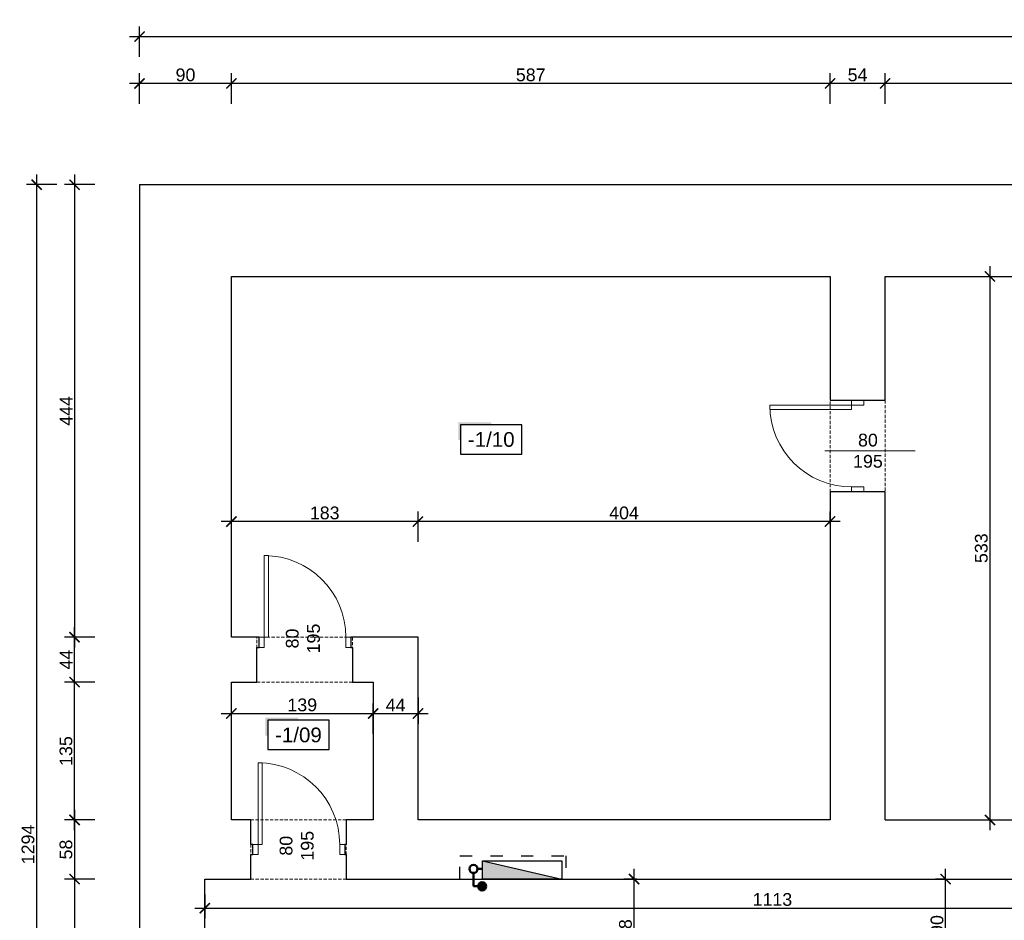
# Model space of a CAD drawing. Header units: millimetres. Extents: x 2709036 to 2756280, y 168165 to 192362.
# Tile 25 of 192: x 2709036 to 2710002, y 186333 to 187216. Entities that reach past the tile are written whole.
import ezdxf
from ezdxf.enums import TextEntityAlignment as Align

# ---------------------------------------------------------------- set-up
doc = ezdxf.new("R2010")
doc.units = ezdxf.units.MM
doc.header["$MEASUREMENT"] = 0
for name, pattern in [('ACAD_ISO03W100', [30, 12, -18]), ('CENTER2', [1.125, 0.75, -0.125, 0.125, -0.125]), ('HIDDEN2', [4.7625, 3.175, -1.5875])]:
    doc.linetypes.add(name, pattern=pattern)
doc.layers.add('6 - OPISY', color=7, linetype='Continuous')
for name, color, linetype, lineweight in [('[san] inst. hydrantowa', 4, 'CENTER2', 50), ('__MAZ_EKSP_PROJ', 3, 'Continuous', 0), ('__MAZ_LIKWIDACJE', 6, 'ACAD_ISO03W100', 30), ('__MAZ_OPIS_STOLARKA', 7, 'Continuous', 0), ('__MAZ_SCHODY', 7, 'Continuous', 0), ('__MAZ_STOLARKA DRZWIOWA ISTN', 7, 'Continuous', 9), ('__MAZ_WYMIARY', 7, 'Continuous', 9), ('__MAZ_ŚCIANY ISTNIEJĄCE', 7, 'Continuous', 30)]:
    doc.layers.add(name, color=color, linetype=linetype, lineweight=lineweight)
doc.styles.add('Arial', font='arial.ttf')
doc.styles.add('Dimensions', font='arial.ttf')
doc.styles.get("Standard").update_dxf_attribs({"font": 'arial.ttf'})
doc.styles.add('styl1', font='arial.ttf')
doc.dimstyles.new('100', dxfattribs={"dimtxt": 10, "dimasz": 10, "dimexe": 18, "dimexo": 15, "dimgap": 9, "dimtad": 1, "dimdec": 1, "dimrnd": 0.5, "dimdsep": 46, "dimtxsty": 'Dimensions', "dimblk": 'ARCHTICK', "dimcen": 9, "dimdle": 10, "dimadec": 1, "dimazin": 2, "dimtfac": 1, "dimtdec": 4, "dimtofl": 0, "dimtmove": 2, "dimatfit": 3, "dimfxl": 1, "dimtolj": 1, "dimtzin": 0, "dimarcsym": 0})

# ---------------------------------------------------------------- blocks, each defined once
blk = doc.blocks.new('*U9')
at = {"ltscale": 10}
blk.add_hatch(color=256, dxfattribs=at).paths.add_polyline_path([(0, 26), (-25, 26), (-27, 26), (-27, 11.46), (-25, 11.46), (-25, 24), (0, 24)])
blk.add_lwpolyline([(-25, 0), (25, 0), (25, 24), (-25, 24)], close=True, dxfattribs=at)
at = {"layer": '6 - OPISY'}
for tag, p in [('NRPOM', (0, 6)), ('WYSPOM', (3.39, -15.66))]:
    blk.add_attdef(tag, text='', height=12, dxfattribs=at).set_placement(p, align=Align.CENTER)
blk = doc.blocks.new('_ArchTick')
at = {"color": 0, "linetype": 'ByBlock', "const_width": 0.15}
blk.add_lwpolyline([(-0.5, -0.5), (0.5, 0.5)], dxfattribs=at)
blk = doc.blocks.new('*D50')
at = {"layer": '__MAZ_WYMIARY', "color": 0, "lineweight": -2}
for p, q in [((2709154, 187179.72), (2709154, 187209.72)), ((2711953, 187179.72), (2711953, 187209.72)), ((2709144, 187199.72), (2711963, 187199.72))]:
    blk.add_line(p, q, dxfattribs=at)
at = {"layer": 'Defpoints', "color": 0, "lineweight": 30}
for p in [(2711953, 187199.72), (2709154, 187054.55), (2711953, 187054.55)]:
    blk.add_point(p, dxfattribs=at)
at = {"layer": '__MAZ_WYMIARY', "color": 0, "lineweight": -2, "xscale": 10, "yscale": 10, "zscale": 10, "rotation": 180}
blk.add_blockref('_ArchTick', (2709154, 187199.72), dxfattribs=at)
at = {"layer": '__MAZ_WYMIARY', "color": 0, "lineweight": -2, "xscale": 10, "yscale": 10, "zscale": 10}
blk.add_blockref('_ArchTick', (2711953, 187199.72), dxfattribs=at)
at = {"layer": '__MAZ_WYMIARY', "color": 0, "lineweight": 5, "insert": (2710553.5, 187208.1), "char_height": 12.5, "attachment_point": 5, "style": 'Arial'}
blk.add_mtext('\\A1;2799', dxfattribs=at)
blk = doc.blocks.new('*D60')
at = {"layer": '__MAZ_WYMIARY', "color": 0, "lineweight": -2}
for p, q in [((2709885, 187133.75), (2709885, 187163.75)), ((2710516, 187133.75), (2710516, 187163.75)), ((2710526, 187153.75), (2709875, 187153.75))]:
    blk.add_line(p, q, dxfattribs=at)
at = {"layer": 'Defpoints', "color": 0, "lineweight": 30}
for p in [(2709885, 187153.75), (2709885, 186964.55), (2710516, 186964.55)]:
    blk.add_point(p, dxfattribs=at)
at = {"layer": '__MAZ_WYMIARY', "color": 0, "lineweight": -2, "xscale": 10, "yscale": 10, "zscale": 10, "rotation": 180}
blk.add_blockref('_ArchTick', (2709885, 187153.75), dxfattribs=at)
at = {"layer": '__MAZ_WYMIARY', "color": 0, "lineweight": -2, "xscale": 10, "yscale": 10, "zscale": 10}
blk.add_blockref('_ArchTick', (2710516, 187153.75), dxfattribs=at)
at = {"layer": '__MAZ_WYMIARY', "color": 0, "lineweight": 5, "insert": (2710200.5, 187162.14), "char_height": 12.5, "attachment_point": 5, "style": 'Arial'}
blk.add_mtext('\\A1;631', dxfattribs=at)
blk = doc.blocks.new('*D61')
at = {"layer": '__MAZ_WYMIARY', "color": 0, "lineweight": -2}
for p, q in [((2709831, 187133.75), (2709831, 187163.75)), ((2709885, 187133.75), (2709885, 187163.75)), ((2709895, 187153.75), (2709821, 187153.75))]:
    blk.add_line(p, q, dxfattribs=at)
at = {"layer": 'Defpoints', "color": 0, "lineweight": 30}
for p in [(2709831, 187153.75), (2709831, 186964.55), (2709885, 186964.55)]:
    blk.add_point(p, dxfattribs=at)
at = {"layer": '__MAZ_WYMIARY', "color": 0, "lineweight": -2, "xscale": 10, "yscale": 10, "zscale": 10, "rotation": 180}
blk.add_blockref('_ArchTick', (2709831, 187153.75), dxfattribs=at)
at = {"layer": '__MAZ_WYMIARY', "color": 0, "lineweight": -2, "xscale": 10, "yscale": 10, "zscale": 10}
blk.add_blockref('_ArchTick', (2709885, 187153.75), dxfattribs=at)
at = {"layer": '__MAZ_WYMIARY', "color": 0, "lineweight": 5, "insert": (2709858, 187162.11), "char_height": 12.5, "attachment_point": 5, "style": 'Arial'}
blk.add_mtext('\\A1;54', dxfattribs=at)
blk = doc.blocks.new('*D62')
at = {"layer": '__MAZ_WYMIARY', "color": 0, "lineweight": -2}
for p, q in [((2709244, 187133.75), (2709244, 187163.75)), ((2709831, 187133.75), (2709831, 187163.75)), ((2709841, 187153.75), (2709234, 187153.75))]:
    blk.add_line(p, q, dxfattribs=at)
at = {"layer": 'Defpoints', "color": 0, "lineweight": 30}
for p in [(2709244, 187153.75), (2709244, 186964.55), (2709831, 186964.55)]:
    blk.add_point(p, dxfattribs=at)
at = {"layer": '__MAZ_WYMIARY', "color": 0, "lineweight": -2, "xscale": 10, "yscale": 10, "zscale": 10, "rotation": 180}
blk.add_blockref('_ArchTick', (2709244, 187153.75), dxfattribs=at)
at = {"layer": '__MAZ_WYMIARY', "color": 0, "lineweight": -2, "xscale": 10, "yscale": 10, "zscale": 10}
blk.add_blockref('_ArchTick', (2709831, 187153.75), dxfattribs=at)
at = {"layer": '__MAZ_WYMIARY', "color": 0, "lineweight": 5, "insert": (2709537.5, 187162.13), "char_height": 12.5, "attachment_point": 5, "style": 'Arial'}
blk.add_mtext('\\A1;587', dxfattribs=at)
blk = doc.blocks.new('*D63')
at = {"layer": '__MAZ_WYMIARY', "color": 0, "lineweight": -2}
for p, q in [((2709154, 187133.75), (2709154, 187163.75)), ((2709244, 187133.75), (2709244, 187163.75)), ((2709254, 187153.75), (2709144, 187153.75))]:
    blk.add_line(p, q, dxfattribs=at)
at = {"layer": 'Defpoints', "color": 0, "lineweight": 30}
for p in [(2709154, 187153.75), (2709154, 187054.55), (2709244, 186964.55)]:
    blk.add_point(p, dxfattribs=at)
at = {"layer": '__MAZ_WYMIARY', "color": 0, "lineweight": -2, "xscale": 10, "yscale": 10, "zscale": 10, "rotation": 180}
blk.add_blockref('_ArchTick', (2709154, 187153.75), dxfattribs=at)
at = {"layer": '__MAZ_WYMIARY', "color": 0, "lineweight": -2, "xscale": 10, "yscale": 10, "zscale": 10}
blk.add_blockref('_ArchTick', (2709244, 187153.75), dxfattribs=at)
at = {"layer": '__MAZ_WYMIARY', "color": 0, "lineweight": 5, "insert": (2709199, 187162.13), "char_height": 12.5, "attachment_point": 5, "style": 'Arial'}
blk.add_mtext('\\A1;90', dxfattribs=at)
blk = doc.blocks.new('*D64')
at = {"layer": '__MAZ_WYMIARY', "color": 0, "lineweight": -2}
for p, q in [((2709987.79, 186974.55), (2709987.79, 186421.55)), ((2709987.79, 186964.55), (2709997.79, 186964.55)), ((2709987.79, 186431.55), (2709997.79, 186431.55))]:
    blk.add_line(p, q, dxfattribs=at)
at = {"layer": 'Defpoints', "color": 0, "lineweight": 30}
for p in [(2709976.56, 186964.55), (2709976.56, 186431.55), (2709987.79, 186431.55)]:
    blk.add_point(p, dxfattribs=at)
at = {"layer": '__MAZ_WYMIARY', "color": 0, "lineweight": -2, "xscale": 10, "yscale": 10, "zscale": 10}
for p, rotation in [((2709987.79, 186964.55), 90), ((2709987.79, 186431.55), 270)]:
    blk.add_blockref('_ArchTick', p, dxfattribs=dict(at, rotation=rotation))
at = {"layer": '__MAZ_WYMIARY', "color": 0, "lineweight": 5, "insert": (2709979.4, 186698.05), "char_height": 12.5, "attachment_point": 5, "rotation": 90, "style": 'Arial'}
blk.add_mtext('\\A1;533', dxfattribs=at)
blk = doc.blocks.new('*D65')
at = {"layer": '__MAZ_WYMIARY', "color": 0, "lineweight": -2}
for p, q in [((2709427, 186704.18), (2709427, 186734.18)), ((2709831, 186721.72), (2709831, 186734.18)), ((2709841, 186724.18), (2709417, 186724.18))]:
    blk.add_line(p, q, dxfattribs=at)
at = {"layer": 'Defpoints', "color": 0, "lineweight": 30}
for p in [(2709427, 186724.18), (2709831, 186706.72), (2709427, 186610.76)]:
    blk.add_point(p, dxfattribs=at)
at = {"layer": '__MAZ_WYMIARY', "color": 0, "lineweight": -2, "xscale": 10, "yscale": 10, "zscale": 10, "rotation": 180}
blk.add_blockref('_ArchTick', (2709427, 186724.18), dxfattribs=at)
at = {"layer": '__MAZ_WYMIARY', "color": 0, "lineweight": -2, "xscale": 10, "yscale": 10, "zscale": 10}
blk.add_blockref('_ArchTick', (2709831, 186724.18), dxfattribs=at)
at = {"layer": '__MAZ_WYMIARY', "color": 0, "lineweight": 5, "insert": (2709629, 186732.57), "char_height": 12.5, "attachment_point": 5, "style": 'Arial'}
blk.add_mtext('\\A1;404', dxfattribs=at)
blk = doc.blocks.new('*D66')
at = {"layer": '__MAZ_WYMIARY', "color": 0, "lineweight": -2}
for p, q in [((2709244, 186719.59), (2709244, 186734.18)), ((2709427, 186704.18), (2709427, 186734.18)), ((2709437, 186724.18), (2709234, 186724.18))]:
    blk.add_line(p, q, dxfattribs=at)
at = {"layer": 'Defpoints', "color": 0, "lineweight": 30}
for p in [(2709244, 186724.18), (2709244, 186704.59), (2709427, 186610.76)]:
    blk.add_point(p, dxfattribs=at)
at = {"layer": '__MAZ_WYMIARY', "color": 0, "lineweight": -2, "xscale": 10, "yscale": 10, "zscale": 10, "rotation": 180}
blk.add_blockref('_ArchTick', (2709244, 186724.18), dxfattribs=at)
at = {"layer": '__MAZ_WYMIARY', "color": 0, "lineweight": -2, "xscale": 10, "yscale": 10, "zscale": 10}
blk.add_blockref('_ArchTick', (2709427, 186724.18), dxfattribs=at)
at = {"layer": '__MAZ_WYMIARY', "color": 0, "lineweight": 5, "insert": (2709335.5, 186732.57), "char_height": 12.5, "attachment_point": 5, "style": 'Arial'}
blk.add_mtext('\\A1;183', dxfattribs=at)
blk = doc.blocks.new('*D86')
at = {"layer": '__MAZ_WYMIARY', "color": 0, "lineweight": -2}
for p, q in [((2709090.23, 187064.55), (2709090.23, 186600.76)), ((2709110.23, 187054.55), (2709080.23, 187054.55)), ((2709110.23, 186610.76), (2709080.23, 186610.76))]:
    blk.add_line(p, q, dxfattribs=at)
at = {"layer": 'Defpoints', "color": 0, "lineweight": 30}
for p in [(2709154, 187054.55), (2709090.23, 186610.76), (2709244, 186610.76)]:
    blk.add_point(p, dxfattribs=at)
at = {"layer": '__MAZ_WYMIARY', "color": 0, "lineweight": -2, "xscale": 10, "yscale": 10, "zscale": 10}
for p, rotation in [((2709090.23, 187054.55), 90), ((2709090.23, 186610.76), 270)]:
    blk.add_blockref('_ArchTick', p, dxfattribs=dict(at, rotation=rotation))
at = {"layer": '__MAZ_WYMIARY', "color": 0, "lineweight": 5, "insert": (2709081.98, 186832.65), "char_height": 12.5, "attachment_point": 5, "rotation": 90, "style": 'Arial'}
blk.add_mtext('\\A1;444', dxfattribs=at)
blk = doc.blocks.new('*D87')
at = {"layer": '__MAZ_WYMIARY', "color": 0, "lineweight": -2}
for p, q in [((2709090.23, 186441.55), (2709090.23, 186363.55)), ((2709110.23, 186431.55), (2709080.23, 186431.55)), ((2709110.23, 186373.55), (2709080.23, 186373.55))]:
    blk.add_line(p, q, dxfattribs=at)
at = {"layer": 'Defpoints', "color": 0, "lineweight": 30}
for p in [(2709244, 186431.55), (2709090.23, 186373.55), (2709218, 186373.55)]:
    blk.add_point(p, dxfattribs=at)
at = {"layer": '__MAZ_WYMIARY', "color": 0, "lineweight": -2, "xscale": 10, "yscale": 10, "zscale": 10}
for p, rotation in [((2709090.23, 186431.55), 90), ((2709090.23, 186373.55), 270)]:
    blk.add_blockref('_ArchTick', p, dxfattribs=dict(at, rotation=rotation))
at = {"layer": '__MAZ_WYMIARY', "color": 0, "lineweight": 5, "insert": (2709081.85, 186402.55), "char_height": 12.5, "attachment_point": 5, "rotation": 90, "style": 'Arial'}
blk.add_mtext('\\A1;58', dxfattribs=at)
blk = doc.blocks.new('*D88')
at = {"layer": '__MAZ_WYMIARY', "color": 0, "lineweight": -2}
for p, q in [((2709090.23, 186383.55), (2709090.23, 185810.55)), ((2709110.23, 186373.55), (2709080.23, 186373.55)), ((2709110.23, 185820.55), (2709080.23, 185820.55))]:
    blk.add_line(p, q, dxfattribs=at)
at = {"layer": 'Defpoints', "color": 0, "lineweight": 30}
for p in [(2709218, 186373.55), (2709090.23, 185820.55), (2709218, 185820.55)]:
    blk.add_point(p, dxfattribs=at)
at = {"layer": '__MAZ_WYMIARY', "color": 0, "lineweight": -2, "xscale": 10, "yscale": 10, "zscale": 10}
for p, rotation in [((2709090.23, 186373.55), 90), ((2709090.23, 185820.55), 270)]:
    blk.add_blockref('_ArchTick', p, dxfattribs=dict(at, rotation=rotation))
at = {"layer": '__MAZ_WYMIARY', "color": 0, "lineweight": 5, "insert": (2709081.85, 186097.05), "char_height": 12.5, "attachment_point": 5, "rotation": 90, "style": 'Arial'}
blk.add_mtext('\\A1;553', dxfattribs=at)
blk = doc.blocks.new('*D90')
at = {"layer": '__MAZ_WYMIARY', "color": 0, "lineweight": -2}
for p, q in [((2709053.01, 187064.55), (2709053.01, 185750.55)), ((2709073.01, 187054.55), (2709043.01, 187054.55)), ((2709073.01, 185760.55), (2709043.01, 185760.55))]:
    blk.add_line(p, q, dxfattribs=at)
at = {"layer": 'Defpoints', "color": 0, "lineweight": 30}
for p in [(2709154, 187054.55), (2709053.01, 185760.55), (2709154, 185760.55)]:
    blk.add_point(p, dxfattribs=at)
at = {"layer": '__MAZ_WYMIARY', "color": 0, "lineweight": -2, "xscale": 10, "yscale": 10, "zscale": 10}
for p, rotation in [((2709053.01, 187054.55), 90), ((2709053.01, 185760.55), 270)]:
    blk.add_blockref('_ArchTick', p, dxfattribs=dict(at, rotation=rotation))
at = {"layer": '__MAZ_WYMIARY', "color": 0, "lineweight": 5, "insert": (2709044.63, 186407.55), "char_height": 12.5, "attachment_point": 5, "rotation": 90, "style": 'Arial'}
blk.add_mtext('\\A1;1294', dxfattribs=at)
blk = doc.blocks.new('*D107')
at = {"layer": '__MAZ_WYMIARY', "color": 0, "lineweight": -2}
for p, q in [((2709638.84, 186265.55), (2709638.84, 186383.55)), ((2709641.44, 186373.55), (2709628.84, 186373.55)), ((2709641.44, 186275.55), (2709628.84, 186275.55))]:
    blk.add_line(p, q, dxfattribs=at)
at = {"layer": 'Defpoints', "color": 0, "lineweight": 30}
for p in [(2709638.84, 186373.55), (2709656.44, 186373.55), (2709656.44, 186275.55)]:
    blk.add_point(p, dxfattribs=at)
at = {"layer": '__MAZ_WYMIARY', "color": 0, "lineweight": -2, "xscale": 10, "yscale": 10, "zscale": 10}
for p, rotation in [((2709638.84, 186373.55), 90), ((2709638.84, 186275.55), 270)]:
    blk.add_blockref('_ArchTick', p, dxfattribs=dict(at, rotation=rotation))
at = {"layer": '__MAZ_WYMIARY', "color": 0, "lineweight": 5, "insert": (2709630.46, 186324.55), "char_height": 12.5, "attachment_point": 5, "rotation": 90, "style": 'Arial'}
blk.add_mtext('\\A1;98', dxfattribs=at)
blk = doc.blocks.new('*D108')
at = {"layer": '__MAZ_WYMIARY', "color": 0, "lineweight": -2}
for p, q in [((2709944.34, 186273.55), (2709944.34, 186383.55)), ((2709944.34, 186373.55), (2709934.34, 186373.55)), ((2709944.34, 186283.55), (2709934.34, 186283.55))]:
    blk.add_line(p, q, dxfattribs=at)
at = {"layer": 'Defpoints', "color": 0, "lineweight": 30}
for p in [(2709944.34, 186373.55), (2709956.17, 186373.55), (2709956.17, 186283.55)]:
    blk.add_point(p, dxfattribs=at)
at = {"layer": '__MAZ_WYMIARY', "color": 0, "lineweight": -2, "xscale": 10, "yscale": 10, "zscale": 10}
for p, rotation in [((2709944.34, 186373.55), 90), ((2709944.34, 186283.55), 270)]:
    blk.add_blockref('_ArchTick', p, dxfattribs=dict(at, rotation=rotation))
at = {"layer": '__MAZ_WYMIARY', "color": 0, "lineweight": 5, "insert": (2709935.95, 186328.55), "char_height": 12.5, "attachment_point": 5, "rotation": 90, "style": 'Arial'}
blk.add_mtext('\\A1;90', dxfattribs=at)
blk = doc.blocks.new('*D143')
at = {"layer": '__MAZ_WYMIARY', "color": 0, "lineweight": -2}
for p, q in [((2709218, 186358.55), (2709218, 186335.14)), ((2710331, 186358.55), (2710331, 186335.14)), ((2709208, 186345.14), (2710341, 186345.14))]:
    blk.add_line(p, q, dxfattribs=at)
at = {"layer": 'Defpoints', "color": 0, "lineweight": 30}
for p in [(2709218, 186373.55), (2710331, 186373.55), (2710331, 186345.14)]:
    blk.add_point(p, dxfattribs=at)
at = {"layer": '__MAZ_WYMIARY', "color": 0, "lineweight": -2, "xscale": 10, "yscale": 10, "zscale": 10, "rotation": 180}
blk.add_blockref('_ArchTick', (2709218, 186345.14), dxfattribs=at)
at = {"layer": '__MAZ_WYMIARY', "color": 0, "lineweight": -2, "xscale": 10, "yscale": 10, "zscale": 10}
blk.add_blockref('_ArchTick', (2710331, 186345.14), dxfattribs=at)
at = {"layer": '__MAZ_WYMIARY', "color": 0, "lineweight": 5, "insert": (2709774.5, 186353.53), "char_height": 12.5, "attachment_point": 5, "style": 'Arial'}
blk.add_mtext('\\A1;1113', dxfattribs=at)
blk = doc.blocks.new('*D147')
at = {"layer": '__MAZ_WYMIARY', "color": 0, "lineweight": -2}
for p, q in [((2709244, 186515.92), (2709244, 186545.92)), ((2709383, 186515.92), (2709383, 186545.92)), ((2709234, 186535.92), (2709393, 186535.92))]:
    blk.add_line(p, q, dxfattribs=at)
at = {"layer": 'Defpoints', "color": 0, "lineweight": 30}
for p in [(2709383, 186535.92), (2709244, 186431.55), (2709383, 186431.55)]:
    blk.add_point(p, dxfattribs=at)
at = {"layer": '__MAZ_WYMIARY', "color": 0, "lineweight": -2, "xscale": 10, "yscale": 10, "zscale": 10, "rotation": 180}
blk.add_blockref('_ArchTick', (2709244, 186535.92), dxfattribs=at)
at = {"layer": '__MAZ_WYMIARY', "color": 0, "lineweight": -2, "xscale": 10, "yscale": 10, "zscale": 10}
blk.add_blockref('_ArchTick', (2709383, 186535.92), dxfattribs=at)
at = {"layer": '__MAZ_WYMIARY', "color": 0, "lineweight": 5, "insert": (2709313.5, 186544.31), "char_height": 12.5, "attachment_point": 5, "style": 'Arial'}
blk.add_mtext('\\A1;139', dxfattribs=at)
blk = doc.blocks.new('*D148')
at = {"layer": '__MAZ_WYMIARY', "color": 0, "lineweight": -2}
for p, q in [((2709383, 186551.76), (2709383, 186525.92)), ((2709427, 186551.76), (2709427, 186525.92)), ((2709373, 186535.92), (2709437, 186535.92))]:
    blk.add_line(p, q, dxfattribs=at)
at = {"layer": 'Defpoints', "color": 0, "lineweight": 30}
for p in [(2709383, 186566.76), (2709427, 186566.76), (2709427, 186535.92)]:
    blk.add_point(p, dxfattribs=at)
at = {"layer": '__MAZ_WYMIARY', "color": 0, "lineweight": -2, "xscale": 10, "yscale": 10, "zscale": 10, "rotation": 180}
blk.add_blockref('_ArchTick', (2709383, 186535.92), dxfattribs=at)
at = {"layer": '__MAZ_WYMIARY', "color": 0, "lineweight": -2, "xscale": 10, "yscale": 10, "zscale": 10}
blk.add_blockref('_ArchTick', (2709427, 186535.92), dxfattribs=at)
at = {"layer": '__MAZ_WYMIARY', "color": 0, "lineweight": 5, "insert": (2709405, 186544.17), "char_height": 12.5, "attachment_point": 5, "style": 'Arial'}
blk.add_mtext('\\A1;44', dxfattribs=at)
blk = doc.blocks.new('*D149')
at = {"layer": '__MAZ_WYMIARY', "color": 0, "lineweight": -2}
for p, q in [((2709090.23, 186421.55), (2709090.23, 186576.76)), ((2709110.23, 186566.76), (2709080.23, 186566.76)), ((2709110.23, 186431.55), (2709080.23, 186431.55))]:
    blk.add_line(p, q, dxfattribs=at)
at = {"layer": 'Defpoints', "color": 0, "lineweight": 30}
for p in [(2709090.23, 186566.76), (2709383, 186566.76), (2709383, 186431.55)]:
    blk.add_point(p, dxfattribs=at)
at = {"layer": '__MAZ_WYMIARY', "color": 0, "lineweight": -2, "xscale": 10, "yscale": 10, "zscale": 10}
for p, rotation in [((2709090.23, 186566.76), 90), ((2709090.23, 186431.55), 270)]:
    blk.add_blockref('_ArchTick', p, dxfattribs=dict(at, rotation=rotation))
at = {"layer": '__MAZ_WYMIARY', "color": 0, "lineweight": 5, "insert": (2709081.85, 186499.15), "char_height": 12.5, "attachment_point": 5, "rotation": 90, "style": 'Arial'}
blk.add_mtext('\\A1;135', dxfattribs=at)
blk = doc.blocks.new('*D150')
at = {"layer": '__MAZ_WYMIARY', "color": 0, "lineweight": -2}
for p, q in [((2709090.23, 186556.76), (2709090.23, 186620.76)), ((2709110.23, 186610.76), (2709080.23, 186610.76)), ((2709110.23, 186566.76), (2709080.23, 186566.76))]:
    blk.add_line(p, q, dxfattribs=at)
at = {"layer": 'Defpoints', "color": 0, "lineweight": 30}
for p in [(2709090.23, 186610.76), (2709383, 186610.76), (2709383, 186566.76)]:
    blk.add_point(p, dxfattribs=at)
at = {"layer": '__MAZ_WYMIARY', "color": 0, "lineweight": -2, "xscale": 10, "yscale": 10, "zscale": 10}
for p, rotation in [((2709090.23, 186610.76), 90), ((2709090.23, 186566.76), 270)]:
    blk.add_blockref('_ArchTick', p, dxfattribs=dict(at, rotation=rotation))
at = {"layer": '__MAZ_WYMIARY', "color": 0, "lineweight": 5, "insert": (2709081.98, 186588.76), "char_height": 12.5, "attachment_point": 5, "rotation": 90, "style": 'Arial'}
blk.add_mtext('\\A1;44', dxfattribs=at)

msp = doc.modelspace()

# ---------------------------------------------------------------- hatches: boundary and pattern name
at = {"layer": '[san] inst. hydrantowa', "linetype": 'Continuous', "ltscale": 50}
msp.add_hatch(color=252, dxfattribs=at).paths.add_polyline_path([(2709485.86, 186366.55, 1), (2709493.86, 186366.55, 1)])
at = {"layer": '__MAZ_EKSP_PROJ', "lineweight": 30}
h = msp.add_hatch(color=256, dxfattribs=at)
h.dxf.hatch_style = 1
h.paths.add_polyline_path([(2709490.16, 186373.56), (2709568.16, 186373.56), (2709490.16, 186391.56)])

# ---------------------------------------------------------------- linework, layer by layer
at = {"layer": '[san] inst. hydrantowa', "color": 252, "linetype": 'Continuous', "ltscale": 50}
for p, q in [((2709490.16, 186383.55), (2709485.41, 186383.55)), ((2709481.41, 186379.55), (2709481.41, 186366.55)), ((2709481.41, 186366.55), (2709489.86, 186366.55))]:
    msp.add_line(p, q, dxfattribs=at)
for centre in [(2709481.41, 186383.55), (2709489.86, 186366.55), (2709489.86, 186366.55)]:
    msp.add_circle(centre, 4, dxfattribs=at)
at = {"layer": '__MAZ_EKSP_PROJ', "lineweight": 30}
msp.add_lwpolyline([(2709490.16, 186391.56), (2709568.16, 186391.56), (2709568.16, 186373.56), (2709490.16, 186373.56), (2709490.16, 186391.56), (2709568.16, 186373.56)], dxfattribs=at)
at = {"layer": '__MAZ_LIKWIDACJE', "color": 252}
msp.add_lwpolyline([(2709468.01, 186373.55), (2709468.01, 186396.48), (2709571.85, 186396.48), (2709571.85, 186373.55)], dxfattribs=at)
at = {"layer": '__MAZ_OPIS_STOLARKA', "color": 252}
msp.add_lwpolyline([(2709825.87, 186793.57), (2709914.59, 186793.57)], dxfattribs=at)
at = {"layer": '__MAZ_SCHODY', "color": 252, "linetype": 'HIDDEN2', "lineweight": 5}
for points in [[(2709831, 186843.16), (2709885, 186843.16), (2709885, 186753.16), (2709831, 186753.16)], [(2709362.61, 186566.76), (2709269.06, 186566.76), (2709269.06, 186610.76), (2709362.61, 186610.76)], [(2709356.54, 186431.55), (2709262.98, 186431.55), (2709262.98, 186373.55), (2709356.54, 186373.55)]]:
    msp.add_lwpolyline(points, close=True, dxfattribs=at)
at = {"layer": '__MAZ_STOLARKA DRZWIOWA ISTN', "color": 252, "linetype": 'Continuous'}
for points in [[(2709852, 186838.16), (2709852, 186834.16), (2709772, 186834.16), (2709772, 186838.16)], [(2709864, 186838.16), (2709864, 186843.16), (2709852, 186843.16), (2709852, 186838.16)], [(2709864, 186758.16), (2709864, 186753.16), (2709852, 186753.16), (2709852, 186758.16)], [(2709276.26, 186610.76), (2709280.26, 186610.76), (2709280.26, 186690.76), (2709276.26, 186690.76)], [(2709276.26, 186600.76), (2709271.26, 186600.76), (2709271.26, 186610.76), (2709276.26, 186610.76)], [(2709356.26, 186600.76), (2709361.26, 186600.76), (2709361.26, 186610.76), (2709356.26, 186610.76)], [(2709270.19, 186407.55), (2709274.19, 186407.55), (2709274.19, 186487.55), (2709270.19, 186487.55)], [(2709270.19, 186397.55), (2709265.19, 186397.55), (2709265.19, 186407.55), (2709270.19, 186407.55)], [(2709350.19, 186397.55), (2709355.19, 186397.55), (2709355.19, 186407.55), (2709350.19, 186407.55)]]:
    msp.add_lwpolyline(points, close=True, dxfattribs=at)
at = {"layer": '__MAZ_STOLARKA DRZWIOWA ISTN', "color": 252, "linetype": 'Continuous', "extrusion": (0, 0, -1)}
msp.add_arc((-2709852, 186838.16), 80, 270, 0, dxfattribs=at)
at = {"layer": '__MAZ_STOLARKA DRZWIOWA ISTN', "color": 252, "linetype": 'Continuous'}
for centre in [(2709276.26, 186610.76), (2709270.19, 186407.55)]:
    msp.add_arc(centre, 80, 0, 90, dxfattribs=at)
at = {"layer": '__MAZ_ŚCIANY ISTNIEJĄCE', "color": 252, "ltscale": 15}
for p, q in [((2709154, 187054.55), (2711953, 187054.55)), ((2709154, 187054.55), (2709154, 185760.55)), ((2709244, 186610.76), (2709244, 186964.55)), ((2709244, 186964.55), (2709831, 186964.55)), ((2709831, 186964.55), (2709831, 186843.16)), ((2709885, 186964.55), (2710516, 186964.55)), ((2709885, 186843.16), (2709885, 186964.55)), ((2709831, 186843.16), (2709885, 186843.16)), ((2709831, 186753.16), (2709831, 186431.55)), ((2709885, 186753.16), (2709831, 186753.16)), ((2709885, 186431.55), (2709885, 186753.16)), ((2709269.06, 186610.76), (2709244, 186610.76)), ((2709271.26, 186610.76), (2709269.06, 186610.76)), ((2709271.26, 186600.76), (2709271.26, 186610.76)), ((2709361.26, 186610.76), (2709361.26, 186600.76)), ((2709362.61, 186610.76), (2709361.26, 186610.76)), ((2709427, 186610.76), (2709362.61, 186610.76)), ((2709427, 186431.55), (2709427, 186610.76)), ((2709269.06, 186566.76), (2709269.06, 186600.76)), ((2709269.06, 186600.76), (2709271.26, 186600.76)), ((2709361.26, 186600.76), (2709362.61, 186600.76)), ((2709362.61, 186600.76), (2709362.61, 186566.76)), ((2709244, 186431.55), (2709244, 186566.76)), ((2709244, 186566.76), (2709269.06, 186566.76)), ((2709362.61, 186566.76), (2709383, 186566.76)), ((2709383, 186566.76), (2709383, 186431.55)), ((2709262.98, 186431.55), (2709244, 186431.55)), ((2709262.98, 186407.55), (2709262.98, 186431.55)), ((2709383, 186431.55), (2709356.54, 186431.55)), ((2709356.54, 186431.55), (2709356.54, 186407.55)), ((2709831, 186431.55), (2709427, 186431.55)), ((2709885, 186431.55), (2710516, 186431.55)), ((2709265.19, 186407.55), (2709262.98, 186407.55)), ((2709265.19, 186397.55), (2709265.19, 186407.55)), ((2709355.19, 186407.55), (2709355.19, 186397.55)), ((2709356.54, 186407.55), (2709355.19, 186407.55)), ((2709262.98, 186373.55), (2709262.98, 186397.55)), ((2709262.98, 186397.55), (2709265.19, 186397.55)), ((2709355.19, 186397.55), (2709356.54, 186397.55)), ((2709356.54, 186397.55), (2709356.54, 186373.55)), ((2709218, 186373.55), (2709262.98, 186373.55)), ((2709218, 185820.55), (2709218, 186373.55)), ((2709356.54, 186373.55), (2710331, 186373.55))]:
    msp.add_line(p, q, dxfattribs=at)

# ---------------------------------------------------------------- block references
at = {"layer": '6 - OPISY', "color": 252, "xscale": 1.2, "yscale": 1.2, "zscale": 1.2}
for p, values in [((2709498.81, 186790.28), {'NRPOM': '-1/10'}), ((2709309.75, 186500.54), {'NRPOM': '-1/09'})]:
    msp.add_blockref('*U9', p, dxfattribs=at).add_auto_attribs(values)

# ---------------------------------------------------------------- texts
at = {"layer": '__MAZ_OPIS_STOLARKA', "color": 252, "insert": (2709868.17, 186793.57), "char_height": 12.5, "width": 38.3096, "attachment_point": 5, "style": 'styl1'}
msp.add_mtext('\\pxqc;80\\P195', dxfattribs=at)
at = {"layer": '__MAZ_OPIS_STOLARKA', "color": 252, "char_height": 12.5, "width": 38.3096, "attachment_point": 5, "rotation": 90, "style": 'styl1'}
for insert in [(2709314.18, 186609.47), (2709308.1, 186406.26)]:
    msp.add_mtext('\\pxqc;80\\P195', dxfattribs=dict(at, insert=insert))

# ---------------------------------------------------------------- dimensions: what is measured, and where the dimension line sits
at = {"layer": '__MAZ_WYMIARY', "color": 252, "lineweight": 5}
for base, p1, p2, picture, middle in [((2711953, 187199.72), (2709154, 187054.55), (2711953, 187054.55), '*D50', (2710553.5, 187208.1)), ((2709154, 187153.75), (2709244, 186964.55), (2709154, 187054.55), '*D63', (2709199, 187162.13)), ((2709244, 187153.75), (2709831, 186964.55), (2709244, 186964.55), '*D62', (2709537.5, 187162.13)), ((2709831, 187153.75), (2709885, 186964.55), (2709831, 186964.55), '*D61', (2709858, 187162.11)), ((2709885, 187153.75), (2710516, 186964.55), (2709885, 186964.55), '*D60', (2710200.5, 187162.14)), ((2709244, 186724.18), (2709427, 186610.76), (2709244, 186704.59), '*D66', (2709335.5, 186732.57)), ((2709427, 186724.18), (2709831, 186706.72), (2709427, 186610.76), '*D65', (2709629, 186732.57)), ((2709427, 186535.92), (2709383, 186566.76), (2709427, 186566.76), '*D148', (2709405, 186544.17)), ((2709383, 186535.92), (2709244, 186431.55), (2709383, 186431.55), '*D147', (2709313.5, 186544.31)), ((2710331, 186345.14), (2709218, 186373.55), (2710331, 186373.55), '*D143', (2709774.5, 186353.53))]:
    dim = msp.add_linear_dim(base=base, p1=p1, p2=p2, dimstyle='100', override={"dimtxt": 12.5, "dimexe": 10, "dimgap": 2, "dimdec": 0, "dimtxsty": 'Arial', "dimtmove": 1, "dimfxl": 20, "dimfxlon": 1}, dxfattribs=at)
    dim.commit()
    dim.dimension.update_dxf_attribs({"geometry": picture, "text_midpoint": middle})
for base, p1, p2, picture, middle in [((2709053.01, 185760.55), (2709154, 187054.55), (2709154, 185760.55), '*D90', (2709044.63, 186407.55)), ((2709090.23, 186610.76), (2709154, 187054.55), (2709244, 186610.76), '*D86', (2709081.98, 186832.65)), ((2709987.79, 186431.55), (2709976.56, 186964.55), (2709976.56, 186431.55), '*D64', (2709979.4, 186698.05)), ((2709090.23, 186610.76), (2709383, 186566.76), (2709383, 186610.76), '*D150', (2709081.98, 186588.76)), ((2709090.23, 186566.76), (2709383, 186431.55), (2709383, 186566.76), '*D149', (2709081.85, 186499.15)), ((2709090.23, 186373.55), (2709244, 186431.55), (2709218, 186373.55), '*D87', (2709081.85, 186402.55)), ((2709090.23, 185820.55), (2709218, 186373.55), (2709218, 185820.55), '*D88', (2709081.85, 186097.05)), ((2709638.84, 186373.55), (2709656.44, 186275.55), (2709656.44, 186373.55), '*D107', (2709630.46, 186324.55)), ((2709944.34, 186373.55), (2709956.17, 186283.55), (2709956.17, 186373.55), '*D108', (2709935.95, 186328.55))]:
    dim = msp.add_linear_dim(base=base, p1=p1, p2=p2, angle=90, dimstyle='100', override={"dimtxt": 12.5, "dimexe": 10, "dimgap": 2, "dimdec": 0, "dimtxsty": 'Arial', "dimtmove": 1, "dimfxl": 20, "dimfxlon": 1}, dxfattribs=at)
    dim.commit()
    dim.dimension.update_dxf_attribs({"geometry": picture, "text_midpoint": middle})

doc.saveas('drawing.dxf')
